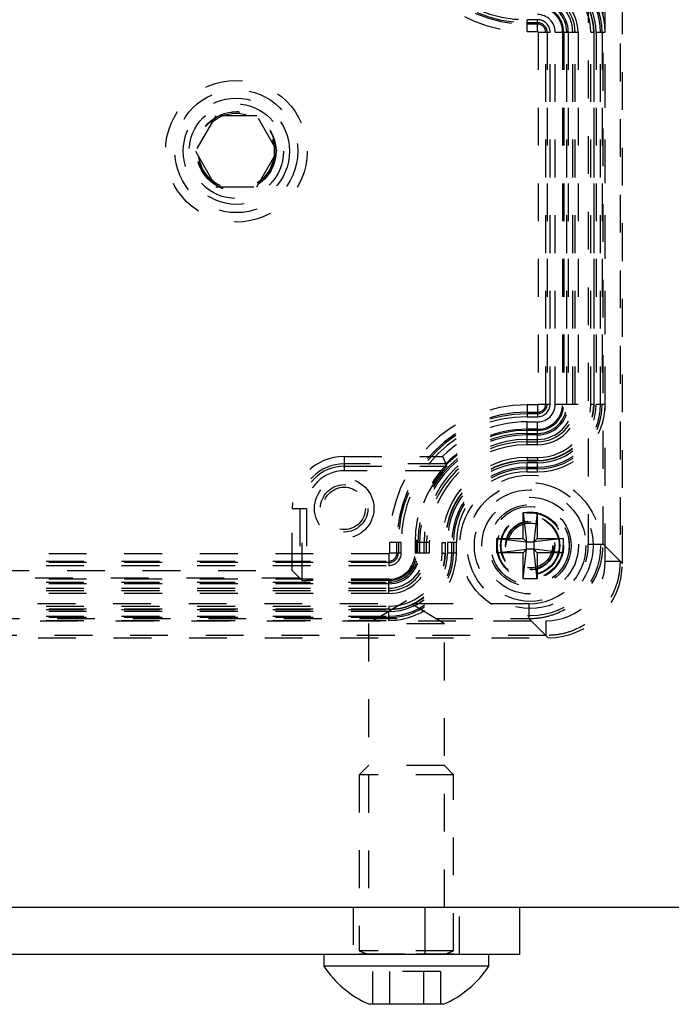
# Model space of a CAD drawing. Header units: inches. Extents: x 1772 to 2706, y -534 to -52.
# Tile 247 of 256: x 1903.81 to 1905.53, y -387.61 to -385. Entities that reach past the tile are written whole.
import ezdxf

# ---------------------------------------------------------------- set-up
doc = ezdxf.new("R2010")
doc.units = ezdxf.units.IN
doc.header["$LTSCALE"] = 0.5
doc.header["$MEASUREMENT"] = 0
doc.linetypes.add('HIDDEN', pattern=[0.225, 0.15, -0.075])
doc.layers.add('SID-M-H', color=4, linetype='HIDDEN')
doc.layers.add('SID-M-S', color=105, linetype='Continuous')

msp = doc.modelspace()

# ---------------------------------------------------------------- linework, layer by layer
at = {"layer": 'SID-M-H'}
for p, q in [((1905.35489, -386.43587), (1905.35489, -384.26617)), ((1905.39424, -384.26617), (1905.39424, -386.43587)), ((1905.40006, -386.44169), (1905.40006, -384.26035)), ((1905.30995, -384.31115), (1905.30995, -386.39089)), ((1905.34931, -386.39089), (1905.34931, -384.31115)), ((1905.14809, -385.03431), (1905.14809, -385.003)), ((1905.17565, -385.003), (1905.14809, -385.003)), ((1905.14809, -385.01086), (1905.17565, -385.01086)), ((1905.17565, -385.01465), (1905.14809, -385.01465)), ((1905.17565, -385.03431), (1905.17565, -385.003)), ((1905.14809, -385.03431), (1905.17565, -385.03431)), ((1905.1774, -385.03606), (1905.1774, -386.02031)), ((1905.1774, -385.03606), (1905.20871, -385.03606)), ((1905.19706, -386.02031), (1905.19706, -385.03606)), ((1905.20085, -385.03606), (1905.20085, -386.02031)), ((1905.20871, -386.02031), (1905.20871, -385.03606)), ((1905.2223, -386.02031), (1905.2223, -385.03606)), ((1905.2223, -385.03606), (1905.28284, -385.03606)), ((1905.24198, -385.03606), (1905.24198, -386.02031)), ((1905.24495, -385.03606), (1905.24495, -386.02031)), ((1905.25281, -386.02031), (1905.25281, -385.03606)), ((1905.25699, -385.03606), (1905.25699, -386.02031)), ((1905.26879, -386.02031), (1905.26879, -385.03606)), ((1905.27497, -386.02031), (1905.27497, -385.03606)), ((1905.28284, -385.03606), (1905.28284, -386.02031)), ((1905.31649, -386.02031), (1905.31649, -385.03606)), ((1905.31649, -385.03606), (1905.32526, -385.03606)), ((1905.32436, -385.03606), (1905.32436, -386.02031)), ((1905.32526, -386.02031), (1905.32526, -385.03606)), ((1905.33054, -385.03606), (1905.33054, -386.02031)), ((1905.33054, -385.03606), (1905.35438, -385.03606)), ((1905.34234, -386.02031), (1905.34234, -385.03606)), ((1905.34652, -385.03606), (1905.34652, -386.02031)), ((1905.35438, -386.02031), (1905.35438, -385.03606)), ((1904.32428, -385.25727), (1904.27015, -385.35102)), ((1904.43253, -385.25727), (1904.32428, -385.25727)), ((1904.48666, -385.35102), (1904.43253, -385.25727)), ((1904.27015, -385.35102), (1904.32428, -385.44477)), ((1904.43253, -385.44477), (1904.48666, -385.35102)), ((1904.32428, -385.44477), (1904.43253, -385.44477)), ((1905.17565, -386.02206), (1905.14809, -386.02206)), ((1905.14809, -386.02206), (1905.14809, -386.05338)), ((1905.17565, -386.02206), (1905.17565, -386.05338)), ((1905.1774, -386.02031), (1905.20871, -386.02031)), ((1905.2223, -386.02031), (1905.28284, -386.02031)), ((1905.31649, -386.02031), (1905.32526, -386.02031)), ((1905.33054, -386.02031), (1905.35438, -386.02031)), ((1905.14809, -386.04172), (1905.17565, -386.04172)), ((1905.17565, -386.04551), (1905.14809, -386.04551)), ((1905.14809, -386.05338), (1905.17565, -386.05338)), ((1905.14809, -386.12751), (1905.14809, -386.06696)), ((1905.14809, -386.06696), (1905.17565, -386.06696)), ((1905.17565, -386.08664), (1905.14809, -386.08664)), ((1905.17565, -386.08961), (1905.14809, -386.08961)), ((1905.17565, -386.12751), (1905.17565, -386.06696)), ((1905.14809, -386.09748), (1905.17565, -386.09748)), ((1905.17565, -386.10166), (1905.14809, -386.10166)), ((1905.14809, -386.11345), (1905.17565, -386.11345)), ((1905.14809, -386.11963), (1905.17565, -386.11963)), ((1905.17565, -386.12751), (1905.14809, -386.12751)), ((1904.66384, -386.15845), (1904.66384, -386.19627)), ((1904.66384, -386.15845), (1904.92428, -386.15845)), ((1905.14809, -386.16115), (1905.17565, -386.16115)), ((1905.14809, -386.16115), (1905.14809, -386.16992)), ((1905.17565, -386.16115), (1905.17565, -386.16992)), ((1904.93248, -386.17813), (1904.66384, -386.17813)), ((1904.66384, -386.18446), (1904.93518, -386.18446)), ((1904.93366, -386.18092), (1904.93248, -386.17813)), ((1904.93518, -386.18446), (1904.93366, -386.18092)), ((1905.17565, -386.16902), (1905.14809, -386.16902)), ((1905.14809, -386.16992), (1905.17565, -386.16992)), ((1905.17565, -386.17521), (1905.14809, -386.17521)), ((1905.14809, -386.19904), (1905.14809, -386.17521)), ((1905.14809, -386.187), (1905.17565, -386.187)), ((1905.17565, -386.19118), (1905.14809, -386.19118)), ((1905.17565, -386.19904), (1905.17565, -386.17521)), ((1904.92483, -386.19627), (1904.66384, -386.19627)), ((1905.14809, -386.19904), (1905.17565, -386.19904)), ((1904.52639, -386.46066), (1904.52639, -386.2959)), ((1904.52639, -386.2959), (1904.56421, -386.2959)), ((1904.54607, -386.2959), (1904.54607, -386.48034)), ((1904.5524, -386.48667), (1904.5524, -386.2959)), ((1904.56421, -386.2959), (1904.56421, -386.48687)), ((1905.13707, -386.30653), (1905.17486, -386.30653)), ((1905.13707, -386.37543), (1905.13707, -386.30653)), ((1905.13707, -386.30653), (1905.14652, -386.38488)), ((1905.17486, -386.30653), (1905.16541, -386.38488)), ((1905.17486, -386.30653), (1905.17486, -386.37543)), ((1905.06817, -386.41323), (1905.06817, -386.37543)), ((1905.06817, -386.37543), (1905.13707, -386.37543)), ((1905.06817, -386.37543), (1905.14652, -386.38488)), ((1905.14652, -386.38488), (1905.13707, -386.37543)), ((1905.24376, -386.37543), (1905.16541, -386.38488)), ((1905.17486, -386.37543), (1905.16541, -386.38488)), ((1905.17486, -386.37543), (1905.24376, -386.37543)), ((1905.24376, -386.37543), (1905.24376, -386.41323)), ((1904.7837, -386.38645), (1904.7837, -386.41401)), ((1904.81501, -386.38645), (1904.7837, -386.38645)), ((1904.80336, -386.41401), (1904.80336, -386.38645)), ((1904.80715, -386.38645), (1904.80715, -386.41401)), ((1904.81501, -386.41401), (1904.81501, -386.38645)), ((1904.88914, -386.38645), (1904.85125, -386.38645)), ((1904.85125, -386.38645), (1904.85125, -386.41401)), ((1904.85481, -386.38645), (1904.85481, -386.41401)), ((1904.85911, -386.41401), (1904.85911, -386.38645)), ((1904.86329, -386.38645), (1904.86329, -386.41401)), ((1904.87509, -386.41401), (1904.87509, -386.38645)), ((1904.88127, -386.41401), (1904.88127, -386.38645)), ((1904.88914, -386.38645), (1904.88914, -386.41401)), ((1904.92279, -386.41401), (1904.92279, -386.38645)), ((1904.92279, -386.38645), (1904.93156, -386.38645)), ((1904.93066, -386.38645), (1904.93066, -386.41401)), ((1904.93156, -386.41401), (1904.93156, -386.38645)), ((1904.93684, -386.38645), (1904.93684, -386.41401)), ((1904.96068, -386.38645), (1904.93684, -386.38645)), ((1904.94864, -386.41401), (1904.94864, -386.38645)), ((1904.95282, -386.38645), (1904.95282, -386.41401)), ((1904.96068, -386.41401), (1904.96068, -386.38645)), ((1905.14652, -386.40378), (1905.14652, -386.38488)), ((1905.14652, -386.38488), (1905.16541, -386.38488)), ((1905.16541, -386.38488), (1905.16541, -386.40378)), ((1905.30995, -386.39089), (1905.34931, -386.39089)), ((1905.40006, -386.44164), (1905.34931, -386.39089)), ((1904.78195, -386.41577), (1901.47486, -386.41577)), ((1904.78195, -386.41577), (1904.78195, -386.44708)), ((1904.81501, -386.41401), (1904.7837, -386.41401)), ((1904.88914, -386.41401), (1904.85125, -386.41401)), ((1904.92279, -386.41401), (1904.93156, -386.41401)), ((1904.96068, -386.41401), (1904.93684, -386.41401)), ((1905.06817, -386.41323), (1905.14652, -386.40378)), ((1905.13707, -386.41323), (1905.06817, -386.41323)), ((1905.13707, -386.41323), (1905.14652, -386.40378)), ((1905.13707, -386.48212), (1905.14652, -386.40378)), ((1905.13707, -386.48212), (1905.13707, -386.41323)), ((1905.16541, -386.40378), (1905.14652, -386.40378)), ((1905.17486, -386.48212), (1905.16541, -386.40378)), ((1905.16541, -386.40378), (1905.17486, -386.41323)), ((1905.24376, -386.41323), (1905.16541, -386.40378)), ((1905.17486, -386.41323), (1905.17486, -386.48212)), ((1905.24376, -386.41323), (1905.17486, -386.41323)), ((1901.47486, -386.43542), (1904.78195, -386.43542)), ((1904.78195, -386.43921), (1901.47486, -386.43921)), ((1901.47486, -386.44708), (1904.78195, -386.44708)), ((1905.35489, -386.43587), (1905.39424, -386.43587)), ((1905.39424, -386.43587), (1905.40006, -386.44169)), ((1904.54607, -386.48034), (1901.71075, -386.48034)), ((1901.73043, -386.46066), (1904.52639, -386.46066)), ((1904.52639, -386.46066), (1904.5524, -386.48667)), ((1904.78195, -386.48331), (1901.47486, -386.48331)), ((1901.47486, -386.49118), (1904.78195, -386.49118)), ((1904.78195, -386.49536), (1901.47486, -386.49536)), ((1901.47486, -386.50715), (1904.78195, -386.50715)), ((1904.78195, -386.48687), (1904.56421, -386.48687)), ((1904.78195, -386.52121), (1904.78195, -386.48331)), ((1905.17486, -386.48212), (1905.13707, -386.48212)), ((1901.47486, -386.51333), (1904.78195, -386.51333)), ((1904.78195, -386.52121), (1901.47486, -386.52121)), ((1905.15253, -386.54832), (1901.10429, -386.54832)), ((1901.47486, -386.55485), (1904.78195, -386.55485)), ((1904.82841, -386.54064), (1904.72791, -386.60102)), ((1904.78195, -386.55485), (1904.78195, -386.56362)), ((1904.92891, -386.60102), (1904.82841, -386.54064)), ((1905.15253, -386.54832), (1905.15253, -386.58767)), ((1904.78195, -386.56272), (1901.47486, -386.56272)), ((1901.47486, -386.56362), (1904.78195, -386.56362)), ((1904.78195, -386.56891), (1901.47486, -386.56891)), ((1901.47486, -386.5807), (1904.78195, -386.5807)), ((1904.78195, -386.58488), (1901.47486, -386.58488)), ((1904.78195, -386.59275), (1904.78195, -386.56891)), ((1901.05931, -386.59325), (1905.19751, -386.59325)), ((1901.10429, -386.58767), (1905.15253, -386.58767)), ((1901.47486, -386.59275), (1904.78195, -386.59275)), ((1904.92891, -386.60102), (1904.72791, -386.60102)), ((1904.72791, -386.60102), (1904.72791, -387.35102)), ((1904.92891, -387.35102), (1904.92891, -386.60102)), ((1905.15253, -386.58767), (1905.20328, -386.63842)), ((1905.19751, -386.59325), (1905.19751, -386.6326)), ((1905.19751, -386.6326), (1901.05931, -386.6326)), ((1905.20333, -386.63842), (1905.19751, -386.6326)), ((1901.05348, -386.63842), (1905.20333, -386.63842)), ((1904.72791, -386.97602), (1904.70341, -387.00052)), ((1904.92891, -386.97602), (1904.72791, -386.97602)), ((1904.95341, -387.00052), (1904.92891, -386.97602)), ((1904.95341, -387.00052), (1904.70341, -387.00052)), ((1904.70341, -387.00052), (1904.70341, -387.46671)), ((1904.95341, -387.46671), (1904.95341, -387.00052)), ((1904.68791, -387.35102), (1904.68791, -387.47602)), ((1904.87841, -387.47602), (1904.87841, -387.35102)), ((1904.96891, -387.47602), (1904.96891, -387.35102)), ((1904.95341, -387.46671), (1904.70341, -387.46671)), ((1904.70341, -387.46671), (1904.72371, -387.4741)), ((1904.9331, -387.4741), (1904.95341, -387.46671)), ((1904.95341, -387.47563), (1904.70341, -387.47563)), ((1904.70341, -387.47563), (1904.70341, -387.47602)), ((1904.72371, -387.4741), (1904.93132, -387.4741)), ((1904.95341, -387.47602), (1904.95341, -387.47563)), ((1904.91847, -387.52102), (1904.73834, -387.52102)), ((1904.73834, -387.52102), (1904.73834, -387.60802)), ((1904.78337, -387.52102), (1904.78337, -387.60802)), ((1904.87344, -387.52102), (1904.87344, -387.60802)), ((1904.91847, -387.52102), (1904.91847, -387.60802))]:
    msp.add_line(p, q, dxfattribs=at)
for centre, radius in [((1904.37841, -385.35102), 0.1875), ((1904.37841, -385.35102), 0.1625), ((1904.37841, -385.35102), 0.1405), ((1904.37841, -385.35102), 0.125), ((1904.37841, -385.35102), 0.10497), ((1904.37841, -385.35102), 0.1047), ((1904.37841, -385.35102), 0.10418), ((1904.37841, -385.35102), 0.1005), ((1904.66384, -386.2959), 0.07874), ((1905.15597, -386.39433), 0.18633), ((1904.66384, -386.2959), 0.06271), ((1904.66384, -386.2959), 0.05612), ((1905.15597, -386.39433), 0.16666), ((1905.15597, -386.39433), 0.16664), ((1905.15597, -386.39433), 0.14764), ((1905.15597, -386.39433), 0.12795), ((1905.15597, -386.39433), 0.10827), ((1905.15597, -386.39433), 0.10346), ((1905.15597, -386.39433), 0.10336), ((1905.15597, -386.39433), 0.08858), ((1905.15597, -386.39433), 0.08675), ((1905.15597, -386.39433), 0.07818), ((1905.15597, -386.39433), 0.07677), ((1905.15597, -386.39433), 0.06496), ((1905.15597, -386.39433), 0.06341), ((1905.15597, -386.39433), 0.06339), ((1905.15597, -386.39433), 0.05928)]:
    msp.add_circle(centre, radius, dxfattribs=at)
for centre, radius, start, end in [((1905.14809, -384.66992), 0.36439, 180, 270), ((1905.14809, -384.66992), 0.34473, 180, 270), ((1905.14809, -384.66992), 0.34094, 180, 270), ((1905.14809, -384.66992), 0.33308, 180, 270), ((1905.17565, -385.03606), 0.17873, 0, 90), ((1905.17565, -385.03606), 0.17087, 0, 90), ((1905.17565, -385.03606), 0.16669, 0, 90), ((1905.17565, -385.03606), 0.15489, 0, 90), ((1905.17565, -385.03606), 0.14961, 0, 90), ((1905.17565, -385.03606), 0.14871, 0, 90), ((1905.17565, -385.03606), 0.14084, 0, 90), ((1905.17565, -385.03606), 0.10719, 0, 90), ((1905.17565, -385.03606), 0.09932, 0, 90), ((1905.17565, -385.03606), 0.09314, 0, 90), ((1905.17565, -385.03606), 0.08134, 0, 90), ((1905.17565, -385.03606), 0.07716, 0, 90), ((1905.17565, -385.03606), 0.0693, 0, 90), ((1905.17565, -385.03606), 0.06633, 0, 90), ((1905.17565, -385.03606), 0.04664, 0, 90), ((1905.17565, -385.03606), 0.03306, 0, 90), ((1905.17565, -385.03606), 0.0252, 0, 90), ((1905.17565, -385.03606), 0.02141, 0, 90), ((1905.17565, -385.03606), 0.00175, 0, 90), ((1905.14809, -386.38645), 0.36439, 90, 180), ((1905.17565, -386.02031), 0.15489, 270, 0), ((1905.17565, -386.02031), 0.08134, 270, 0), ((1905.17565, -386.02031), 0.09314, 270, 0), ((1905.17565, -386.02031), 0.00175, 270, 0), ((1905.17565, -386.02031), 0.16669, 270, 0), ((1905.17565, -386.02031), 0.02141, 270, 0), ((1905.17565, -386.02031), 0.17873, 270, 0), ((1905.17565, -386.02031), 0.17087, 270, 0), ((1905.17565, -386.02031), 0.07716, 270, 0), ((1905.17565, -386.02031), 0.03306, 270, 0), ((1905.17565, -386.02031), 0.0252, 270, 0), ((1905.17565, -386.02031), 0.0693, 270, 0), ((1905.17565, -386.02031), 0.14084, 270, 0), ((1905.17565, -386.02031), 0.10719, 270, 0), ((1905.17565, -386.02031), 0.14871, 270, 0), ((1905.17565, -386.02031), 0.09932, 270, 0), ((1905.17565, -386.02031), 0.14961, 270, 0), ((1905.17565, -386.02031), 0.06633, 270, 0), ((1905.17565, -386.02031), 0.04664, 270, 0), ((1905.14809, -386.38645), 0.34473, 90, 180), ((1905.14809, -386.38645), 0.34094, 90, 180), ((1905.14809, -386.38645), 0.33308, 90, 180), ((1905.14809, -386.38645), 0.29684, 90, 180), ((1905.14809, -386.38645), 0.3195, 90, 134.46817), ((1905.14809, -386.38645), 0.29982, 90, 135.98546), ((1905.14809, -386.38645), 0.28898, 90, 180), ((1905.14809, -386.38645), 0.2848, 90, 180), ((1905.14809, -386.38645), 0.273, 90, 180), ((1905.14809, -386.38645), 0.26682, 90, 180), ((1905.14809, -386.38645), 0.25895, 90, 180), ((1904.66384, -386.2959), 0.13745, 90, 180), ((1905.14809, -386.38645), 0.2253, 90, 180), ((1904.66384, -386.2959), 0.11777, 90, 180), ((1904.66384, -386.2959), 0.11144, 90, 180), ((1905.14809, -386.38645), 0.21743, 90, 180), ((1905.14809, -386.38645), 0.21654, 90, 180), ((1905.14809, -386.38645), 0.21125, 90, 180), ((1905.14809, -386.38645), 0.19945, 90, 180), ((1905.14809, -386.38645), 0.19527, 90, 180), ((1904.66384, -386.2959), 0.09963, 90, 180), ((1905.14809, -386.38645), 0.29328, 139.57392, 180), ((1905.14809, -386.38645), 0.18741, 90, 180), ((1904.78195, -386.41401), 0.15489, 270, 0), ((1904.78195, -386.41401), 0.08134, 270, 0), ((1904.78195, -386.41401), 0.09314, 270, 0), ((1904.78195, -386.41401), 0.00175, 270, 0), ((1904.78195, -386.41401), 0.16669, 270, 0), ((1904.78195, -386.41401), 0.02141, 270, 0), ((1904.78195, -386.41401), 0.17873, 270, 0), ((1904.78195, -386.41401), 0.17087, 270, 0), ((1904.78195, -386.41401), 0.07716, 270, 0), ((1904.78195, -386.41401), 0.03306, 270, 0), ((1904.78195, -386.41401), 0.0252, 270, 0), ((1904.78195, -386.41401), 0.0693, 270, 0), ((1904.78195, -386.41401), 0.14084, 270, 0), ((1904.78195, -386.41401), 0.14871, 270, 0), ((1904.78195, -386.41401), 0.10719, 270, 0), ((1904.78195, -386.41401), 0.09932, 270, 0), ((1904.78195, -386.41401), 0.14961, 270, 0), ((1904.78195, -386.41401), 0.07286, 270, 0), ((1904.72344, -387.47484), 0.000787, 270, 70), ((1904.93337, -387.47484), 0.000787, 110, 270)]:
    msp.add_arc(centre, radius, start, end, dxfattribs=at)
for centre, major_axis, ratio, start_param, end_param in [((1905.15242, -386.39078), (0.11143, -0.11143), 0.999315, 5.4981298, 7.0682409), ((1905.19732, -386.43568), (0.11149, -0.11149), 0.9987828, 5.4983961, 7.0679745), ((1905.20314, -386.44151), (0.13929, -0.13929), 0.999315, 5.4981298, 7.0682409), ((1905.20309, -386.44145), (0.13936, -0.13936), 0.9987828, 5.4983961, 7.0679745), ((1904.56421, -386.48667), (0.01181, 0), 0.0174551, 3.1590459, 4.712389)]:
    msp.add_ellipse(centre, major_axis=major_axis, ratio=ratio, start_param=start_param, end_param=end_param, dxfattribs=at)
for points, knots in [([(1904.92428, -386.15845), (1904.92541, -386.16121), (1904.92768, -386.16673), (1904.93038, -386.17317), (1904.93211, -386.17728), (1904.93235, -386.17785), (1904.93248, -386.17813)], [0, 0, 0, 0, 0.2807594, 0.5608016, 0.7806251, 1, 1, 1, 1]), ([(1904.93518, -386.18446), (1904.93511, -386.18457), (1904.93496, -386.18478), (1904.93365, -386.18624), (1904.93134, -386.18881), (1904.92818, -386.19237), (1904.92587, -386.19506), (1904.92483, -386.19627)], [0, 0, 0, 0, 0.1490377, 0.297417, 0.5035502, 0.7774595, 1, 1, 1, 1]), ([(1905.15253, -386.58767), (1905.16594, -386.58688), (1905.19241, -386.5853), (1905.24165, -386.56934), (1905.29519, -386.53355), (1905.33097, -386.48001), (1905.34694, -386.43077), (1905.34851, -386.4043), (1905.34931, -386.39089)], [0, 0, 0, 0, 0.1304144, 0.2574026, 0.5, 0.7425941, 0.8695831, 1, 1, 1, 1]), ([(1905.39424, -386.43587), (1905.39344, -386.44928), (1905.39186, -386.47574), (1905.3759, -386.52497), (1905.34013, -386.57849), (1905.28661, -386.61426), (1905.23738, -386.63022), (1905.21092, -386.6318), (1905.19751, -386.6326)], [0, 0, 0, 0, 0.1304203, 0.2574087, 0.5, 0.742588, 0.8695772, 1, 1, 1, 1])]:
    msp.add_open_spline(points, degree=3, knots=knots, dxfattribs=at)
at = {"layer": 'SID-M-S'}
for p, q in [((1873.62841, -387.35102), (1919.12841, -387.35102)), ((1904.87841, -387.47602), (1904.87841, -387.35102)), ((1905.12841, -387.47602), (1905.12841, -387.35102)), ((1905.12841, -387.47602), (1902.12841, -387.47602)), ((1904.60991, -387.47602), (1904.60991, -387.50702)), ((1905.04691, -387.50702), (1905.04691, -387.47602)), ((1905.04691, -387.50702), (1904.60991, -387.50702)), ((1904.92591, -387.60802), (1904.73091, -387.60802))]:
    msp.add_line(p, q, dxfattribs=at)
for centre, start, end in [((1904.83589, -387.35927), 213.17754, 247.11823), ((1904.82092, -387.35927), 292.88177, 326.82246)]:
    msp.add_arc(centre, 0.27, start, end, dxfattribs=at)

doc.saveas('drawing.dxf')
